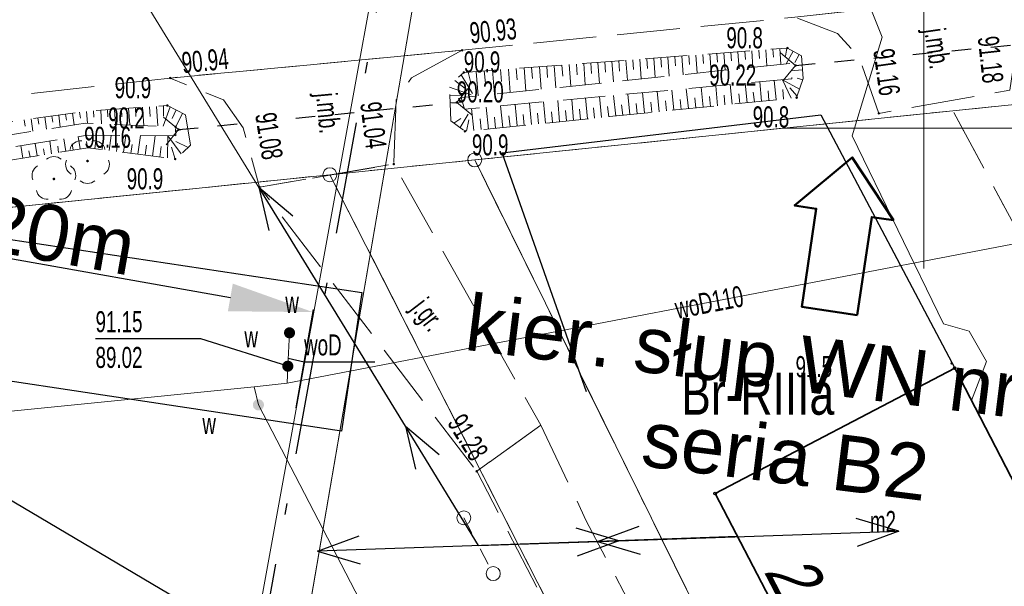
# Model space of a CAD drawing. Header units: metres. Extents: x 6524698 to 6533081, y 5883213 to 5896811.
# Tile 151 of 167: x 6526668 to 6526703, y 5895184 to 5895204. Entities that reach past the tile are written whole.
import ezdxf
from ezdxf import colors
from ezdxf.entities.mleader import LeaderData, LeaderLine
from ezdxf.enums import TextEntityAlignment as Align
from ezdxf.math import Vec2, Vec3

# ---------------------------------------------------------------- set-up
doc = ezdxf.new("R2010")
doc.units = ezdxf.units.M
doc.header["$MEASUREMENT"] = 0
for name, pattern in [('DASHDOT', [4, 2, -0.9, 0.2, -0.9]), ('mapa zasadnicza$0$1.5_0.75', [2.25, 1.5, -0.75]), ('mapa zasadnicza$0$2.25_0.75', [3, 2.25, -0.75]), ('mapa zasadnicza$0$219-1000', [0]), ('mapa zasadnicza$0$egkk-1000', [3, 2.25, -0.75]), ('mapa zasadnicza$0$egug-1000', [1.5, 0.75, -0.75]), ('mapa zasadnicza$0$otkz_1000', [1.4, 0.7, -0.7]), ('mapa zasadnicza$0$suep_nn_1000', [0]), ('mapa zasadnicza$0$suep_wn_1000', [0]), ('mapa zasadnicza$0$supp_1000', [1.25, 0.625, -0.625])]:
    doc.linetypes.add(name, pattern=pattern)
doc.layers.get('0').update_dxf_attribs({"lineweight": 0})
for name, color, linetype in [('!Pomiary odległości przewodów', 2, 'Continuous'), ('# OBMBS-9x-19xxx domiary', 5, 'Continuous'), ('mapa zasadnicza$0$000 Inne (niezydentyfikowane)', 7, 'Continuous'), ('mapa zasadnicza$0$202-punkt graniczny', 7, 'Continuous'), ('mapa zasadnicza$0$209-oznaczenie konturu klasyfikacyjnego', 7, 'Continuous'), ('mapa zasadnicza$0$217-kontur klasyfikacyjny', 7, 'Continuous'), ('mapa zasadnicza$0$218-kontur użytku gruntowego', 7, 'Continuous'), ('mapa zasadnicza$0$219-działka ewidencyjna', 7, 'Continuous'), ('mapa zasadnicza$0$238-Punkt adresowy budynku', 7, 'Continuous'), ('mapa zasadnicza$0$312-budynek ewidencyjny', 7, 'Continuous'), ('mapa zasadnicza$0$312-oznaczenie budynku ewidencyjnego-Atr117', 7, 'Continuous'), ('mapa zasadnicza$0$drzewo liściaste', 7, 'Continuous'), ('mapa zasadnicza$0$jezdnia', 7, 'Continuous'), ('mapa zasadnicza$0$jezdnia-Atr17', 7, 'Continuous'), ('mapa zasadnicza$0$ogrodzenie trwałe', 7, 'Continuous'), ('mapa zasadnicza$0$pikieta naturalna', 7, 'Continuous'), ('mapa zasadnicza$0$pikieta naturalna-Atr2', 7, 'Continuous'), ('mapa zasadnicza$0$pikieta sztuczna', 7, 'Continuous'), ('mapa zasadnicza$0$pikieta sztuczna-Atr2', 7, 'Continuous'), ('mapa zasadnicza$0$przepust', 7, 'Continuous'), ('mapa zasadnicza$0$przewód elektroenergetyczny niskiego napięcia', 7, 'Continuous'), ('mapa zasadnicza$0$przewód elektroenergetyczny wysokiego napięcia', 7, 'Continuous'), ('mapa zasadnicza$0$przewód telekomunikacyjny podziemny', 7, 'Continuous'), ('mapa zasadnicza$0$przewód wodociągowy', 7, 'Continuous'), ('mapa zasadnicza$0$przewód wodociągowy-Atr1', 7, 'Continuous'), ('mapa zasadnicza$0$Punkt budynku', 7, 'Continuous'), ('mapa zasadnicza$0$rzędna', 7, 'Continuous'), ('mapa zasadnicza$0$rzędna-Atr2', 7, 'Continuous'), ('mapa zasadnicza$0$rzędna-Atr3', 7, 'Continuous'), ('mapa zasadnicza$0$skarpa nieumocniona', 7, 'Continuous'), ('mapa zasadnicza$0$słup przewodów napowietrznych', 7, 'Continuous'), ('mapa zasadnicza$0$Wstawianie ramki sekcyjnej z opisem', 7, 'Continuous'), ('mapa zasadnicza$0$zasuwa lub zawór', 7, 'Continuous'), ('mapa zasadnicza$0$zasuwa lub zawór-Atr17', 7, 'Continuous')]:
    doc.layers.add(name, color=color, linetype=linetype)
for name, color, linetype, lineweight in [('# OBMBS-9x-19xxx __EI_opis_SN', 1, 'Continuous', 0), ('# OBMBS-9x-19xxx __EI_opis_WN słupy', 250, 'Continuous', 0), ('_trasa_os', 1, 'DASHDOT', 30), ('Sections span lengths and Marker Balls Plan', 7, 'Continuous', 0)]:
    doc.layers.add(name, color=color, linetype=linetype, lineweight=lineweight)
doc.styles.add('mapa zasadnicza$0$STANDARD', font='Working1250', dxfattribs={"width": 0.75})
doc.styles.add('PLS_View', font='arial.ttf')
doc.styles.get("Standard").update_dxf_attribs({"font": 'arial.ttf'})
doc.linetypes.add('mapa zasadnicza$0$902-1000', pattern='A,5,0,[1,ksztalty.shx,S=1,R=0,X=0,Y=0],5', length=10)
doc.dimstyles.new('ISO-25', dxfattribs={"dimtxt": 2.5, "dimasz": 2.5, "dimexe": 1.25, "dimexo": 0.625, "dimtad": 1, "dimtxsty": 'Standard', "dimcen": 2.5, "dimadec": 0, "dimazin": 0, "dimtfac": 1, "dimtmove": 0, "dimatfit": 3, "dimfxl": 1, "dimarcsym": 0})

# ---------------------------------------------------------------- blocks, each defined once
blk = doc.blocks.new('*D1262')
at = {"layer": '# OBMBS-9x-19xxx domiary', "color": 0, "linetype": 'ByBlock', "lineweight": -2}
for p, q in [((6526657.923, 5895193.518), (6526658.547, 5895197.03)), ((6526661.483, 5895196.407), (6526675.248, 5895193.962)), ((6526677.596, 5895190.024), (6526678.219, 5895193.536))]:
    blk.add_line(p, q, dxfattribs=at)
at = {"layer": '# OBMBS-9x-19xxx domiary', "color": 0}
for points in [[(6526661.571, 5895196.899), (6526661.396, 5895195.915), (6526658.529, 5895196.932)], [(6526675.161, 5895193.47), (6526675.336, 5895194.455), (6526678.202, 5895193.438)]]:
    blk.add_solid(points, dxfattribs=at)
at = {"layer": 'Defpoints', "color": 0}
for p in [(6526657.906, 5895193.419), (6526678.202, 5895193.438), (6526677.578, 5895189.926)]:
    blk.add_point(p, dxfattribs=at)
at = {"layer": '# OBMBS-9x-19xxx domiary', "color": 0, "insert": (6526669.137, 5895196.186), "char_height": 2, "attachment_point": 5, "rotation": 349.9295}
blk.add_mtext('20m', dxfattribs=at)
blk = doc.blocks.new('mapa zasadnicza$0$OP021')
at = {"linetype": 'Continuous', "lineweight": 13}
h = blk.add_hatch(color=0, dxfattribs=at)
edge = h.paths.add_edge_path()
edge.add_arc((0, 0), 0.05, 0, 360)
at = {"color": 0, "linetype": 'Continuous', "lineweight": 13}
for centre, start, end in [((0, 0.4), 49.272, 130.728), ((-0.38, 0.124), 121.308, 202.548), ((0.38, 0.124), 337.452, 58.692), ((-0.235, -0.324), 193.221, 274.871), ((0.235, -0.324), 265.129, 346.779)]:
    blk.add_arc(centre, 0.4, start, end, dxfattribs=at)
blk = doc.blocks.new('mapa zasadnicza$0$PW01')
at = {"linetype": 'Continuous', "lineweight": 13}
h = blk.add_hatch(color=0, dxfattribs=at)
edge = h.paths.add_edge_path()
edge.add_arc((0, 0), 0.045, 0, 360)
blk = doc.blocks.new('mapa zasadnicza$0$US25')
at = {"linetype": 'Continuous', "lineweight": 0}
h = blk.add_hatch(color=0, dxfattribs=at)
edge = h.paths.add_edge_path()
edge.add_arc((0, 0), 0.2, 0, 360)
blk = doc.blocks.new('mapa zasadnicza$0$SM05')
at = {"color": 0, "linetype": 'Continuous', "lineweight": 13}
blk.add_circle((0, 0), 0.25, dxfattribs=at)
blk = doc.blocks.new('mapa zasadnicza$0$SUEP1')
at = {"color": 0, "linetype": 'Continuous'}
for p, q in [((5, 0), (3.5, 0.5)), ((15, 0), (13.5, 0.5)), ((0, 0), (5, 0)), ((5, 0), (3.5, -0.5)), ((5, 0), (15, 0)), ((15, 0), (13.5, -0.5))]:
    blk.add_line(p, q, dxfattribs=at)
blk = doc.blocks.new('mapa zasadnicza$0$IB05')
at = {"color": 0, "linetype": 'Continuous', "lineweight": 13}
for q in [(0.495, 0.495), (0.495, -0.495)]:
    blk.add_line((0, 0), q, dxfattribs=at)
blk = doc.blocks.new('mapa zasadnicza$0$202')
at = {"color": 0, "linetype": 'Continuous', "lineweight": 0}
blk.add_circle((0, 0), 0.25, dxfattribs=at)
blk = doc.blocks.new('mapa zasadnicza$0$PUNKTBUD')
at = {"color": 0}
blk.add_circle((0, 0), 0.045, dxfattribs=at)

msp = doc.modelspace()

# ---------------------------------------------------------------- linework, layer by layer
at = {"layer": '!Pomiary odległości przewodów'}
msp.add_lwpolyline([(6526657.759, 5895192.43), (6526658.492, 5895197.376), (6526679.946, 5895194.133), (6526679.213, 5895189.187)], close=True, dxfattribs=at)
at = {"layer": '# OBMBS-9x-19xxx __EI_opis_WN słupy', "lineweight": 50}
msp.add_lwpolyline([(6526697.621, 5895193.335), (6526695.643, 5895193.628), (6526696.16, 5895197.124), (6526695.386, 5895197.239), (6526697.443, 5895198.956), (6526698.914, 5895196.717), (6526698.139, 5895196.832), (6526697.621, 5895193.335)], close=True, dxfattribs=at)
at = {"layer": 'mapa zasadnicza$0$000 Inne (niezydentyfikowane)', "color": 7, "linetype": 'Continuous', "lineweight": 13}
for p, q in [((6526670.37, 5895200.62), (6526670.38, 5895200.39)), ((6526670.62, 5895200.64), (6526670.65, 5895200.16)), ((6526670.86, 5895200.66), (6526670.88, 5895200.4)), ((6526671.11, 5895200.67), (6526671.15, 5895200.14)), ((6526671.36, 5895200.69), (6526671.38, 5895200.41)), ((6526671.61, 5895200.71), (6526671.66, 5895200.12)), ((6526671.86, 5895200.73), (6526671.88, 5895200.42)), ((6526672.11, 5895200.75), (6526672.16, 5895200.1)), ((6526672.36, 5895200.76), (6526672.39, 5895200.42)), ((6526672.61, 5895200.78), (6526672.66, 5895200.08)), ((6526673.1, 5895200.76), (6526672.85, 5895200.07)), ((6526672.86, 5895200.8), (6526672.86, 5895200.43)), ((6526673.32, 5895200.65), (6526673.17, 5895200.35)), ((6526667.89, 5895200.3), (6526667.92, 5895200.07)), ((6526668.14, 5895200.33), (6526668.2, 5895199.89)), ((6526668.38, 5895200.37), (6526668.41, 5895200.15)), ((6526668.63, 5895200.4), (6526668.69, 5895199.96)), ((6526668.88, 5895200.43), (6526668.91, 5895200.22)), ((6526669.13, 5895200.47), (6526669.18, 5895200.04)), ((6526669.37, 5895200.5), (6526669.4, 5895200.29)), ((6526669.62, 5895200.54), (6526669.68, 5895200.12)), ((6526669.87, 5895200.57), (6526669.9, 5895200.36)), ((6526670.12, 5895200.6), (6526670.15, 5895200.18)), ((6526673.54, 5895200.53), (6526673.29, 5895200.04)), ((6526673.73, 5895199.99), (6526673.29, 5895199.91)), ((6526669.38, 5895199.17), (6526669.31, 5895199.62)), ((6526669.89, 5895199.26), (6526669.82, 5895199.7)), ((6526670.41, 5895199.27), (6526670.47, 5895199.75)), ((6526670.92, 5895199.2), (6526670.99, 5895199.74)), ((6526671.44, 5895199.14), (6526671.52, 5895199.74)), ((6526671.95, 5895199.07), (6526672.04, 5895199.74)), ((6526672.47, 5895199), (6526672.56, 5895199.73)), ((6526673, 5895198.94), (6526673.02, 5895199.73)), ((6526673.49, 5895199.09), (6526673.02, 5895199.73)), ((6526667.84, 5895198.93), (6526667.77, 5895199.38)), ((6526668.35, 5895199.01), (6526668.28, 5895199.46)), ((6526668.61, 5895199.05), (6526668.58, 5895199.27)), ((6526668.87, 5895199.09), (6526668.8, 5895199.54)), ((6526669.12, 5895199.13), (6526669.09, 5895199.36)), ((6526669.64, 5895199.22), (6526669.6, 5895199.44)), ((6526670.15, 5895199.3), (6526670.12, 5895199.52)), ((6526670.67, 5895199.24), (6526670.7, 5895199.49)), ((6526671.18, 5895199.17), (6526671.22, 5895199.46)), ((6526671.7, 5895199.1), (6526671.74, 5895199.42)), ((6526672.21, 5895199.04), (6526672.26, 5895199.39)), ((6526672.73, 5895198.97), (6526672.78, 5895199.35)), ((6526673.28, 5895198.9), (6526673.15, 5895199.32)), ((6526673.74, 5895199.31), (6526673.3, 5895199.52)), ((6526668.1, 5895198.97), (6526668.06, 5895199.19))]:
    msp.add_line(p, q, dxfattribs=at)
at = {"layer": 'mapa zasadnicza$0$000 Inne (niezydentyfikowane)', "color": 7, "linetype": 'Continuous', "lineweight": 18, "flags": 128}
for points in [[(6526693.36, 5895202.73), (6526693.41, 5895202.12)], [(6526693.61, 5895202.75), (6526693.63, 5895202.45)], [(6526693.86, 5895202.76), (6526693.9, 5895202.17)], [(6526694.11, 5895202.78), (6526694.13, 5895202.49)], [(6526694.36, 5895202.8), (6526694.4, 5895202.23)], [(6526694.61, 5895202.82), (6526694.63, 5895202.54)], [(6526694.86, 5895202.84), (6526694.9, 5895202.28)], [(6526695.11, 5895202.86), (6526695.06, 5895202.57)], [(6526695.33, 5895202.75), (6526695.08, 5895202.3)], [(6526688.61, 5895202.37), (6526688.64, 5895202)], [(6526688.86, 5895202.39), (6526688.92, 5895201.65)], [(6526689.11, 5895202.41), (6526689.14, 5895202.04)], [(6526689.36, 5895202.43), (6526689.42, 5895201.71)], [(6526689.61, 5895202.44), (6526689.64, 5895202.09)], [(6526689.86, 5895202.46), (6526689.91, 5895201.76)], [(6526690.11, 5895202.48), (6526690.14, 5895202.13)], [(6526690.36, 5895202.5), (6526690.41, 5895201.81)], [(6526690.61, 5895202.52), (6526690.64, 5895202.18)], [(6526690.86, 5895202.54), (6526690.91, 5895201.86)], [(6526691.11, 5895202.56), (6526691.14, 5895202.22)], [(6526691.36, 5895202.58), (6526691.41, 5895201.91)], [(6526691.61, 5895202.59), (6526691.64, 5895202.27)], [(6526691.86, 5895202.61), (6526691.91, 5895201.97)], [(6526692.11, 5895202.63), (6526692.13, 5895202.31)], [(6526692.36, 5895202.65), (6526692.41, 5895202.02)], [(6526692.61, 5895202.67), (6526692.63, 5895202.36)], [(6526692.86, 5895202.69), (6526692.91, 5895202.07)], [(6526693.11, 5895202.71), (6526693.13, 5895202.4)], [(6526695.55, 5895202.63), (6526695.4, 5895202.35)], [(6526684.02, 5895202.02), (6526684.09, 5895201.15)], [(6526684.31, 5895202.05), (6526684.35, 5895201.61)], [(6526684.6, 5895202.07), (6526684.67, 5895201.21)], [(6526684.89, 5895202.09), (6526684.92, 5895201.67)], [(6526685.17, 5895202.11), (6526685.23, 5895201.27)], [(6526685.45, 5895202.13), (6526685.48, 5895201.72)], [(6526685.73, 5895202.15), (6526685.79, 5895201.33)], [(6526686, 5895202.17), (6526686.03, 5895201.77)], [(6526686.28, 5895202.19), (6526686.34, 5895201.39)], [(6526686.54, 5895202.21), (6526686.57, 5895201.81)], [(6526686.81, 5895202.23), (6526686.87, 5895201.44)], [(6526687.08, 5895202.25), (6526687.11, 5895201.86)], [(6526687.34, 5895202.27), (6526687.4, 5895201.5)], [(6526687.6, 5895202.29), (6526687.63, 5895201.91)], [(6526687.86, 5895202.31), (6526687.91, 5895201.55)], [(6526688.11, 5895202.33), (6526688.14, 5895201.95)], [(6526688.36, 5895202.35), (6526688.42, 5895201.6)], [(6526695.67, 5895202.08), (6526695.25, 5895202.05)], [(6526683.26, 5895201.7), (6526683.63, 5895201.42)], [(6526683.49, 5895201.91), (6526683.89, 5895201.24)], [(6526683.73, 5895202), (6526683.84, 5895201.57)], [(6526694.73, 5895201.02), (6526694.66, 5895201.7)], [(6526695.56, 5895201.39), (6526694.95, 5895201.73)], [(6526695.26, 5895201.07), (6526694.95, 5895201.73)], [(6526695.68, 5895201.73), (6526695.48, 5895201.78)], [(6526683.07, 5895201.47), (6526683.84, 5895201.19)], [(6526690.55, 5895200.59), (6526690.48, 5895201.32)], [(6526691.07, 5895200.65), (6526691, 5895201.36)], [(6526691.6, 5895200.7), (6526691.52, 5895201.41)], [(6526692.12, 5895200.75), (6526692.05, 5895201.46)], [(6526692.64, 5895200.8), (6526692.57, 5895201.51)], [(6526693.16, 5895200.86), (6526693.09, 5895201.56)], [(6526693.69, 5895200.91), (6526693.62, 5895201.61)], [(6526694.21, 5895200.96), (6526694.14, 5895201.65)], [(6526694.47, 5895200.99), (6526694.44, 5895201.33)], [(6526694.99, 5895201.04), (6526694.96, 5895201.38)], [(6526695.48, 5895201.14), (6526695.21, 5895201.44)], [(6526683.08, 5895201.18), (6526683.54, 5895201.16)], [(6526687, 5895200.23), (6526686.93, 5895200.99)], [(6526687.5, 5895200.28), (6526687.43, 5895201.03)], [(6526688, 5895200.33), (6526687.92, 5895201.08)], [(6526688.5, 5895200.38), (6526688.42, 5895201.13)], [(6526689, 5895200.43), (6526688.92, 5895201.17)], [(6526689.51, 5895200.49), (6526689.43, 5895201.22)], [(6526690.03, 5895200.54), (6526689.96, 5895201.27)], [(6526690.81, 5895200.62), (6526690.78, 5895200.98)], [(6526691.34, 5895200.67), (6526691.3, 5895201.03)], [(6526691.86, 5895200.72), (6526691.82, 5895201.08)], [(6526692.38, 5895200.78), (6526692.35, 5895201.13)], [(6526692.9, 5895200.83), (6526692.87, 5895201.18)], [(6526693.43, 5895200.88), (6526693.39, 5895201.23)], [(6526693.95, 5895200.94), (6526693.91, 5895201.28)], [(6526683.09, 5895200.91), (6526683.53, 5895200.93)], [(6526683.94, 5895199.92), (6526683.86, 5895200.7)], [(6526684.46, 5895199.97), (6526684.38, 5895200.75)], [(6526684.97, 5895200.03), (6526684.89, 5895200.8)], [(6526685.48, 5895200.08), (6526685.41, 5895200.85)], [(6526685.99, 5895200.13), (6526685.92, 5895200.89)], [(6526686.5, 5895200.18), (6526686.42, 5895200.94)], [(6526687.25, 5895200.26), (6526687.21, 5895200.63)], [(6526687.75, 5895200.31), (6526687.71, 5895200.68)], [(6526688.25, 5895200.36), (6526688.21, 5895200.73)], [(6526688.75, 5895200.41), (6526688.71, 5895200.78)], [(6526689.25, 5895200.46), (6526689.21, 5895200.83)], [(6526689.77, 5895200.51), (6526689.73, 5895200.88)], [(6526690.29, 5895200.57), (6526690.25, 5895200.93)], [(6526683.23, 5895200.18), (6526683.47, 5895200.35)], [(6526683.45, 5895200.02), (6526683.73, 5895200.5)], [(6526683.68, 5895199.9), (6526683.76, 5895200.3)], [(6526684.2, 5895199.95), (6526684.16, 5895200.34)], [(6526684.71, 5895200), (6526684.67, 5895200.39)], [(6526685.23, 5895200.05), (6526685.19, 5895200.44)], [(6526685.74, 5895200.1), (6526685.7, 5895200.49)], [(6526686.25, 5895200.16), (6526686.21, 5895200.54)], [(6526686.75, 5895200.21), (6526686.71, 5895200.59)]]:
    msp.add_lwpolyline(points, dxfattribs=at)
at = {"layer": 'mapa zasadnicza$0$217-kontur klasyfikacyjny', "color": 92, "linetype": 'mapa zasadnicza$0$egkk-1000', "lineweight": 18, "flags": 128}
for points in [[(6526732.363, 5895203.827), (6526701.03, 5895200.62)], [(6526701.03, 5895200.62), (6526683.97, 5895198.87)], [(6526678.8, 5895198.34), (6526649.03, 5895195.3)]]:
    msp.add_lwpolyline(points, dxfattribs=at)
at = {"layer": 'mapa zasadnicza$0$218-kontur użytku gruntowego', "color": 3, "linetype": 'mapa zasadnicza$0$egug-1000', "lineweight": 18, "flags": 128}
for points in [[(6526732.363, 5895203.827), (6526701.03, 5895200.62)], [(6526701.03, 5895200.62), (6526683.97, 5895198.87)], [(6526683.97, 5895198.87), (6526678.8, 5895198.34)], [(6526649.03, 5895195.3), (6526678.8, 5895198.34)]]:
    msp.add_lwpolyline(points, dxfattribs=at)
at = {"layer": 'mapa zasadnicza$0$219-działka ewidencyjna', "color": 7, "linetype": 'mapa zasadnicza$0$219-1000', "lineweight": 18, "flags": 128}
for points in [[(6526732.363, 5895203.826), (6526683.97, 5895198.87)], [(6526683.97, 5895198.87), (6526678.8, 5895198.34)], [(6526678.8, 5895198.34), (6526649.03, 5895195.3)]]:
    msp.add_lwpolyline(points, dxfattribs=at)
at = {"layer": 'mapa zasadnicza$0$jezdnia', "color": 7, "linetype": 'mapa zasadnicza$0$2.25_0.75', "lineweight": 18, "flags": 128}
msp.add_lwpolyline([(6526733.065, 5895207.891), (6526705.36, 5895205.06), (6526695.4, 5895203.96), (6526683.52, 5895202.78), (6526673.1, 5895201.79), (6526653.77, 5895199.65), (6526629.714, 5895196.997)], dxfattribs=at)
for points in [[(6526705.36, 5895205.06), (6526704.11, 5895204.36), (6526703.36, 5895203.34), (6526703.07, 5895201.36), (6526698.39, 5895200.53), (6526697.69, 5895202.53), (6526696.92, 5895203.38), (6526695.4, 5895203.96)], [(6526683.52, 5895202.78), (6526681.71, 5895201.8), (6526681.17, 5895201.01), (6526681.08, 5895198.72), (6526676.29, 5895197.9), (6526675.7, 5895200.01), (6526675, 5895201.01), (6526673.1, 5895201.79)]]:
    msp.add_lwpolyline(points, close=True, dxfattribs=at)
at = {"layer": 'mapa zasadnicza$0$przepust', "color": 7, "linetype": 'mapa zasadnicza$0$otkz_1000', "lineweight": 25, "flags": 128}
for points in [[(6526695.42, 5895202.24), (6526705.32, 5895203.17)], [(6526673.4, 5895199.95), (6526683.33, 5895200.92)]]:
    msp.add_lwpolyline(points, dxfattribs=at)
at = {"layer": 'mapa zasadnicza$0$skarpa nieumocniona', "color": 7, "linetype": 'mapa zasadnicza$0$1.5_0.75', "lineweight": 18, "flags": 128}
for points in [[(6526695.63, 5895202.58), (6526695.69, 5895201.77), (6526695.46, 5895201.09), (6526683.62, 5895199.89), (6526683.12, 5895200.26), (6526683.07, 5895201.53), (6526683.58, 5895201.99), (6526695.13, 5895202.86)], [(6526695.63, 5895202.58), (6526695.69, 5895201.77), (6526695.46, 5895201.09), (6526683.62, 5895199.89), (6526683.12, 5895200.26), (6526683.07, 5895201.53), (6526683.58, 5895201.99), (6526695.13, 5895202.86)], [(6526695.21, 5895202.31), (6526683.49, 5895201.09), (6526683.6, 5895200.68), (6526695.29, 5895201.76)], [(6526695.21, 5895202.31), (6526683.49, 5895201.09), (6526683.6, 5895200.68), (6526695.29, 5895201.76)], [(6526673.65, 5895200.48), (6526673.83, 5895199.39), (6526673.28, 5895198.9), (6526670.16, 5895199.3), (6526654.4, 5895196.77), (6526629.19, 5895193.97), (6526629.29, 5895194.54), (6526654.27, 5895197.24), (6526670.14, 5895199.75), (6526673.3, 5895199.73), (6526673.29, 5895200.05), (6526670.07, 5895200.18), (6526654.21, 5895197.7), (6526629.37, 5895195), (6526629.48, 5895195.63), (6526654.19, 5895198.42), (6526670.09, 5895200.6), (6526673, 5895200.81)], [(6526673.65, 5895200.48), (6526673.83, 5895199.39), (6526673.28, 5895198.9), (6526670.16, 5895199.3), (6526654.4, 5895196.77), (6526629.19, 5895193.97), (6526629.29, 5895194.54), (6526654.27, 5895197.24), (6526670.14, 5895199.75), (6526673.3, 5895199.73), (6526673.29, 5895200.05), (6526670.07, 5895200.18), (6526654.21, 5895197.7), (6526629.37, 5895195), (6526629.48, 5895195.63), (6526654.19, 5895198.42), (6526670.09, 5895200.6), (6526673, 5895200.81)]]:
    msp.add_lwpolyline(points, close=True, dxfattribs=at)
at = {"layer": 'mapa zasadnicza$0$Wstawianie ramki sekcyjnej z opisem', "color": 7, "linetype": 'Continuous', "lineweight": 13, "flags": 128}
for points in [[(6526700, 5895195), (6526700, 5895205)], [(6526695, 5895200), (6526705, 5895200)]]:
    msp.add_lwpolyline(points, dxfattribs=at)

# ---------------------------------------------------------------- block references
at = {"layer": 'mapa zasadnicza$0$202-punkt graniczny', "color": 7, "linetype": 'Continuous', "lineweight": 18}
for p in [(6526683.97, 5895198.87), (6526678.8, 5895198.34)]:
    msp.add_blockref('mapa zasadnicza$0$202', p, dxfattribs=at)
at = {"layer": 'mapa zasadnicza$0$drzewo liściaste', "color": 94, "linetype": 'Continuous', "lineweight": 18, "rotation": 179.999}
msp.add_blockref('mapa zasadnicza$0$OP021', (6526670.15, 5895198.83), dxfattribs=at)
at = {"layer": 'mapa zasadnicza$0$drzewo liściaste', "color": 94, "linetype": 'Continuous', "lineweight": 18}
msp.add_blockref('mapa zasadnicza$0$OP021', (6526668.95, 5895198.19), dxfattribs=at)
at = {"layer": 'mapa zasadnicza$0$pikieta naturalna', "color": 7, "linetype": 'Continuous', "lineweight": 13}
for p in [(6526695.13, 5895202.86), (6526683.58, 5895201.99), (6526695.46, 5895201.09), (6526673, 5895200.81), (6526673.29, 5895200.05), (6526683.62, 5895199.89), (6526673.28, 5895198.9)]:
    msp.add_blockref('mapa zasadnicza$0$PW01', p, dxfattribs=at)
at = {"layer": 'mapa zasadnicza$0$pikieta sztuczna', "color": 7, "linetype": 'Continuous', "lineweight": 13}
for p in [(6526683.52, 5895202.78), (6526695.42, 5895202.24), (6526673.1, 5895201.79), (6526683.33, 5895200.92), (6526698.39, 5895200.53), (6526673.4, 5895199.95), (6526681.08, 5895198.72), (6526676.29, 5895197.9)]:
    msp.add_blockref('mapa zasadnicza$0$PW01', p, dxfattribs=at)
at = {"layer": 'mapa zasadnicza$0$przepust', "color": 7, "linetype": 'Continuous', "lineweight": 25}
for p, rotation in [((6526695.42, 5895202.24), 185.3669999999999), ((6526683.33, 5895200.92), 5.579000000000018), ((6526673.4, 5895199.95), 185.579)]:
    msp.add_blockref('mapa zasadnicza$0$IB05', p, dxfattribs=dict(at, rotation=rotation))

# ---------------------------------------------------------------- texts
at = {"layer": '# OBMBS-9x-19xxx __EI_opis_WN słupy', "insert": (6526683.407, 5895194.136), "char_height": 2, "width": 24.55803, "attachment_point": 1, "rotation": 352.9248, "style": 'PLS_View'}
msp.add_mtext('\\pxqc;kier. słup WN nr 87 seria B2', dxfattribs=at)
at = {"layer": 'mapa zasadnicza$0$jezdnia-Atr17', "color": 7, "style": 'mapa zasadnicza$0$STANDARD', "width": 0.667}
for s, rotation, p in [('j.mb.', 278.063, (6526700.01, 5895203.51)), ('j.mb.', 275.231, (6526678.3, 5895201.23)), ('j.gr.', 307.39, (6526681.67, 5895193.57))]:
    msp.add_text(s, height=0.75, rotation=rotation, dxfattribs=at).set_placement(p)
at = {"layer": 'mapa zasadnicza$0$pikieta naturalna-Atr2', "color": 7, "style": 'mapa zasadnicza$0$STANDARD', "width": 0.667}
for s, p in [('90.8', (6526692.95, 5895202.85)), ('90.9', (6526683.58, 5895201.99)), ('90.9', (6526671.12, 5895201.07)), ('90.2', (6526670.89, 5895199.99)), ('90.8', (6526693.89, 5895200.03)), ('90.9', (6526683.87, 5895199.03)), ('90.9', (6526671.55, 5895197.82))]:
    msp.add_text(s, height=0.75, dxfattribs=at).set_placement(p)
at = {"layer": 'mapa zasadnicza$0$pikieta sztuczna-Atr2', "color": 7, "style": 'mapa zasadnicza$0$STANDARD', "width": 0.667}
for s, rotation, p in [('90.93', 5.672, (6526683.83, 5895203.02)), ('91.18', 276.234, (6526701.92, 5895203.24)), ('90.94', 5.427, (6526673.55, 5895201.96)), ('91.16', 277.895, (6526698.19, 5895202.78)), ('91.04', 277.125, (6526679.88, 5895200.89)), ('91.08', 278.973, (6526676.13, 5895200.49))]:
    msp.add_text(s, height=0.75, rotation=rotation, dxfattribs=at).set_placement(p)
for s, p in [('90.22', (6526692.34, 5895201.52)), ('90.20', (6526683.33, 5895200.92)), ('90.16', (6526670.03, 5895199.3))]:
    msp.add_text(s, height=0.75, dxfattribs=at).set_placement(p)
at = {"layer": 'mapa zasadnicza$0$przewód wodociągowy-Atr1', "color": 5, "style": 'mapa zasadnicza$0$STANDARD', "width": 0.667}
msp.add_text('woD110', height=0.75, rotation=10.829, dxfattribs=at).set_placement((6526691.13, 5895193.562), align=Align.MIDDLE_LEFT)
at = {"layer": 'mapa zasadnicza$0$rzędna-Atr2', "color": 5, "style": 'mapa zasadnicza$0$STANDARD', "width": 0.667}
msp.add_text('91.15', height=0.75, dxfattribs=at).set_placement((6526670.438, 5895192.498), align=Align.BOTTOM_LEFT)
at = {"layer": 'mapa zasadnicza$0$zasuwa lub zawór-Atr17', "color": 5, "style": 'mapa zasadnicza$0$STANDARD', "width": 0.667}
msp.add_text('w', height=0.75, dxfattribs=at).set_placement((6526677.21, 5895193.41))

# ---------------------------------------------------------------- dimensions: what is measured, and where the dimension line sits
at = {"layer": '# OBMBS-9x-19xxx domiary', "color": 5, "linetype": 'ByBlock'}
dim = msp.add_linear_dim(base=(6526678.202, 5895193.438), p1=(6526657.906, 5895193.419), p2=(6526677.578, 5895189.926), angle=349.9295, dimstyle='ISO-25', override={"dimtxt": 2, "dimasz": 3, "dimexe": 0.1, "dimexo": 0.1, "dimgap": 0.1, "dimdec": 0, "dimpost": 'm', "dimtxsty": 'Standard'}, dxfattribs=at)
dim.commit()
dim.dimension.update_dxf_attribs({"geometry": '*D1262', "text_midpoint": (6526668.941, 5895195.083), "dimtype": 161})

# ---------------------------------------------------------------- next in the draw order: leaders
at = {"layer": '# OBMBS-9x-19xxx __EI_opis_SN', "linetype": 'ByBlock'}
ml = msp.add_multileader_mtext('Standard', dxfattribs=at)
ml.set_content('\\pxql;{\\fISOCPEUR|b1|i0|c238|p34;proj.\\A1; słup SN-15kV nr 17\\P\\H0.85x;typu Kgr-13,5/E25\\P+rozł. RN III-24/4 nr....\\P+ogr. ASM-18N/10\\P+proj. podejście kablowe\\P+zaciski z rożkiem do uziemiaczy przenośnych SEW+SP}', color=256, style='PLS_View')
ml.set_leader_properties()
ml.build(insert=Vec2(0, 0))
ml.multileader.update_dxf_attribs({"text_left_attachment_type": 6, "text_right_attachment_type": 6, "dogleg_length": 0.36, "arrow_head_size": 3})
ctx = ml.context
ctx.base_point, ctx.char_height, ctx.arrow_head_size, ctx.landing_gap_size, ctx.plane_origin = Vec3(6526692.422, 5895172.174), 2, 3, 0.5, Vec3(6526448.618, 5895220.905)
ctx.left_attachment, ctx.right_attachment = 6, 6
notes = []
notes.append((ctx, [(0, (1, 1, 0), (6526692.062, 5895172.174), (1, 0), 0.36, [(0, [(6526657.739, 5895192.442)], 0, [])])]))
ctx.mtext.insert, ctx.mtext.width, ctx.mtext.flow_direction = Vec3(6526692.922, 5895174.668), 58.75805, 5
ctx.mtext.has_bg_fill, ctx.mtext.bg_color, ctx.mtext.bg_scale_factor, ctx.mtext.bg_transparency, ctx.mtext.use_window_bg_color = 1, -1073741824, 1.5, 0, 1
for ctx, leaders in notes:
    for number, flags, end, landing, length, lines in leaders:
        leader = LeaderData()
        leader.index, (leader.has_last_leader_line, leader.has_dogleg_vector, leader.attachment_direction) = number, flags
        leader.last_leader_point, leader.dogleg_vector, leader.dogleg_length = Vec3(end), Vec3(landing), length
        for number, points, colour, breaks in lines:
            line = LeaderLine()
            line.index, line.vertices, line.color, line.breaks = number, Vec3.list(points), colors.encode_raw_color(colour), breaks
            leader.lines.append(line)
        ctx.leaders.append(leader)

# ---------------------------------------------------------------- next in the draw order: linework, layer by layer
at = {"layer": '_trasa_os', "linetype": 'DASHDOT', "ltscale": 2}
msp.add_lwpolyline([(6528589.986, 5891744.689), (6528580.198, 5892007.978), (6528365.87, 5892211.536), (6528143.159, 5892378.558), (6527920.541, 5892545.59), (6527693.967, 5892715.374), (6527530.815, 5892837.971), (6527304.639, 5893007.458), (6527095.026, 5893164.924), (6526808.543, 5893379.811), (6526773.046, 5893625.004), (6526837.186, 5893856.22), (6526918.697, 5894149.866), (6527004.557, 5894459.054), (6526829.193, 5894634.492), (6526625.033, 5894855.653), (6526658.914, 5895086.074), (6526701.409, 5895318.796), (6526680.866, 5895666.414), (6526660.166, 5896015.549), (6526639.565, 5896364.931), (6526621.438, 5896669.322), (6526632.668, 5896724.885)], dxfattribs=at)
at = {"layer": 'mapa zasadnicza$0$217-kontur klasyfikacyjny', "color": 92, "linetype": 'mapa zasadnicza$0$egkk-1000', "lineweight": 18, "flags": 128}
for points in [[(6526722.09, 5895161.62), (6526701.03, 5895200.62)], [(6526683.97, 5895198.87), (6526705.96, 5895154.29)], [(6526718.133, 5895121.162), (6526678.8, 5895198.34)]]:
    msp.add_lwpolyline(points, dxfattribs=at)
at = {"layer": 'mapa zasadnicza$0$218-kontur użytku gruntowego', "color": 3, "linetype": 'mapa zasadnicza$0$egug-1000', "lineweight": 18, "flags": 128}
for points in [[(6526722.09, 5895161.62), (6526701.03, 5895200.62)], [(6526705.96, 5895154.29), (6526683.97, 5895198.87)], [(6526678.8, 5895198.34), (6526718.133, 5895121.162)]]:
    msp.add_lwpolyline(points, dxfattribs=at)
at = {"layer": 'mapa zasadnicza$0$219-działka ewidencyjna', "color": 7, "linetype": 'mapa zasadnicza$0$219-1000', "lineweight": 18, "flags": 128}
for points in [[(6526719.208, 5895127.423), (6526683.97, 5895198.87)], [(6526718.133, 5895121.162), (6526678.8, 5895198.34)]]:
    msp.add_lwpolyline(points, dxfattribs=at)
at = {"layer": 'mapa zasadnicza$0$312-budynek ewidencyjny', "color": 7, "linetype": 'Continuous', "lineweight": 35, "flags": 128}
for points in [[(6526692.55, 5895186.97), (6526701.1, 5895191.44)], [(6526701.1, 5895191.44), (6526705.28, 5895183.36)], [(6526696.76, 5895178.88), (6526692.55, 5895186.97)]]:
    msp.add_lwpolyline(points, dxfattribs=at)
at = {"layer": 'mapa zasadnicza$0$jezdnia', "color": 7, "linetype": 'mapa zasadnicza$0$2.25_0.75', "lineweight": 18, "flags": 128}
for points in [[(6526686.33, 5895189.4), (6526684.04, 5895187.76), (6526676.29, 5895197.9), (6526681.08, 5895198.72)], [(6526686.33, 5895189.4), (6526687.94, 5895186.02), (6526691.84, 5895178.62), (6526701.73, 5895159.38), (6526716.53, 5895131.36), (6526702.33, 5895151.9), (6526696.61, 5895163.28), (6526687.35, 5895181.39), (6526684.04, 5895187.76)]]:
    msp.add_lwpolyline(points, close=True, dxfattribs=at)
at = {"layer": 'mapa zasadnicza$0$ogrodzenie trwałe', "color": 7, "linetype": 'mapa zasadnicza$0$902-1000', "lineweight": 25, "flags": 128}
msp.add_lwpolyline([(6526687.96, 5895190.6), (6526684.95, 5895199.12), (6526696.32, 5895200.48), (6526701.1, 5895191.44)], dxfattribs=at)
at = {"layer": 'mapa zasadnicza$0$przewód elektroenergetyczny niskiego napięcia', "color": 1, "linetype": 'mapa zasadnicza$0$suep_nn_1000', "lineweight": 18, "flags": 128}
for points in [[(6526668.29, 5895210.88), (6526684.11, 5895185.11)], [(6526684.11, 5895185.11), (6526668.29, 5895210.88)], [(6526693.35, 5895185.43), (6526684.11, 5895185.11)]]:
    msp.add_lwpolyline(points, dxfattribs=at)
at = {"layer": 'mapa zasadnicza$0$przewód elektroenergetyczny wysokiego napięcia', "color": 1, "linetype": 'mapa zasadnicza$0$suep_wn_1000', "lineweight": 18, "flags": 128}
msp.add_lwpolyline([(6526701.25, 5895319.87), (6526658.75, 5895086.57)], dxfattribs=at)
at = {"layer": 'mapa zasadnicza$0$przewód telekomunikacyjny podziemny', "color": 30, "linetype": 'Continuous', "lineweight": 18, "flags": 128}
msp.add_lwpolyline([(6526701.7, 5895190.29), (6526702.24, 5895191.68), (6526701.62, 5895192.76), (6526700.7, 5895193.02), (6526697.44, 5895199.73), (6526698.51, 5895203.25), (6526695.27, 5895211.36)], dxfattribs=at)
at = {"layer": 'mapa zasadnicza$0$przewód wodociągowy', "color": 5, "linetype": 'Continuous', "lineweight": 18, "flags": 128}
for points in [[(6526731.339, 5895197.896), (6526721.39, 5895197.82), (6526703.72, 5895195.97), (6526677.27, 5895190.91)], [(6526677.27, 5895190.91), (6526677.3, 5895191.51), (6526677.36, 5895192.7)], [(6526677.27, 5895190.91), (6526676.1, 5895190.77), (6526657.09, 5895188.87), (6526627.803, 5895185.899)], [(6526676.1, 5895190.77), (6526676.25, 5895190.13), (6526684.3, 5895174.64), (6526696.43, 5895179.52)]]:
    msp.add_lwpolyline(points, dxfattribs=at)
at = {"layer": 'mapa zasadnicza$0$przewód wodociągowy-Atr1', "color": 5, "flags": 128}
msp.add_lwpolyline([(6526677.31, 5895191.8), (6526677.88, 5895191.66), (6526680.408, 5895191.66)], dxfattribs=at)
at = {"layer": 'mapa zasadnicza$0$rzędna-Atr2', "color": 7, "flags": 128}
msp.add_lwpolyline([(6526677.3, 5895191.51), (6526674.19, 5895192.49), (6526670.438, 5895192.49)], dxfattribs=at)
at = {"layer": 'mapa zasadnicza$0$słup przewodów napowietrznych', "color": 7, "linetype": 'mapa zasadnicza$0$supp_1000', "lineweight": 18, "flags": 128}
msp.add_lwpolyline([(6526683.58, 5895186.1), (6526684.63, 5895184.11)], dxfattribs=at)
at = {"layer": 'Sections span lengths and Marker Balls Plan', "color": 1, "flags": 128}
for points in [[(6528587.188, 5891744.577), (6528577.92, 5892006.949), (6528364.256, 5892209.626), (6528141.479, 5892376.318), (6527918.861, 5892543.35), (6527692.286, 5892713.134), (6527529.134, 5892835.731), (6527302.959, 5893005.217), (6527093.345, 5893162.685), (6526805.533, 5893378.025), (6526770.052, 5893625.195), (6526834.488, 5893856.969), (6526921.106, 5894149.197), (6527002.139, 5894458.418), (6526827.029, 5894632.413), (6526621.689, 5894854.62), (6526661.381, 5895085.668), (6526701.409, 5895318.796), (6526678.071, 5895666.249), (6526657.371, 5896015.383), (6526636.77, 5896364.766), (6526617.947, 5896669.567), (6526630.708, 5896725.281)], [(6528593.583, 5891744.832), (6528583.388, 5892009.419), (6528368, 5892214.057), (6528145.319, 5892381.438), (6527922.701, 5892548.47), (6527696.127, 5892718.253), (6527532.976, 5892840.85), (6527306.799, 5893010.338), (6527097.187, 5893167.803), (6526810.693, 5893381.087), (6526776.04, 5893624.814), (6526840.655, 5893855.257), (6526921.106, 5894149.197), (6527007.942, 5894459.944), (6526831.356, 5894636.57), (6526627.422, 5894856.391), (6526661.381, 5895085.668), (6526701.409, 5895318.795), (6526684.46, 5895666.627), (6526663.76, 5896015.761), (6526643.159, 5896365.143), (6526623.932, 5896669.147), (6526634.628, 5896724.489)]]:
    msp.add_lwpolyline(points, dxfattribs=at)

# ---------------------------------------------------------------- next in the draw order: block references
at = {"layer": 'mapa zasadnicza$0$pikieta naturalna', "color": 7, "linetype": 'Continuous', "lineweight": 13}
msp.add_blockref('mapa zasadnicza$0$PW01', (6526700.99, 5895191.61), dxfattribs=at)
at = {"layer": 'mapa zasadnicza$0$pikieta sztuczna', "color": 7, "linetype": 'Continuous', "lineweight": 13}
msp.add_blockref('mapa zasadnicza$0$PW01', (6526684.04, 5895187.76), dxfattribs=at)
at = {"layer": 'mapa zasadnicza$0$przewód elektroenergetyczny niskiego napięcia', "color": 1, "linetype": 'Continuous', "lineweight": 18}
for p, rotation in [((6526684.11, 5895185.11), 121.545), ((6526693.35, 5895185.43), 181.9829999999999), ((6526684.11, 5895185.11), 1.983)]:
    msp.add_blockref('mapa zasadnicza$0$SUEP1', p, dxfattribs=dict(at, rotation=rotation))
at = {"layer": 'mapa zasadnicza$0$Punkt budynku', "color": 5, "linetype": 'Continuous', "lineweight": 13}
for p in [(6526701.1, 5895191.44), (6526692.55, 5895186.97)]:
    msp.add_blockref('mapa zasadnicza$0$PUNKTBUD', p, dxfattribs=at)
at = {"layer": 'mapa zasadnicza$0$rzędna', "color": 5, "linetype": 'Continuous', "lineweight": 18, "rotation": 268.181}
msp.add_blockref('mapa zasadnicza$0$PW01', (6526677.3, 5895191.51), dxfattribs=at)
at = {"layer": 'mapa zasadnicza$0$słup przewodów napowietrznych', "color": 7, "linetype": 'Continuous', "lineweight": 18}
for p in [(6526683.58, 5895186.1), (6526684.63, 5895184.11)]:
    msp.add_blockref('mapa zasadnicza$0$SM05', p, dxfattribs=at)
at = {"layer": 'mapa zasadnicza$0$zasuwa lub zawór', "color": 5, "linetype": 'Continuous', "lineweight": 18}
for p, rotation in [((6526677.36, 5895192.7), 267.532), ((6526677.3, 5895191.51), 268.181), ((6526676.25, 5895190.13), 298.266)]:
    msp.add_blockref('mapa zasadnicza$0$US25', p, dxfattribs=dict(at, rotation=rotation))

# ---------------------------------------------------------------- next in the draw order: texts
at = {"layer": 'mapa zasadnicza$0$209-oznaczenie konturu klasyfikacyjnego', "color": 3, "linetype": 'Continuous', "lineweight": 18, "style": 'mapa zasadnicza$0$STANDARD', "width": 0.79}
msp.add_text('Br-RIIIa', height=1.5, dxfattribs=at).set_placement((6526691.34, 5895189.78))
at = {"layer": 'mapa zasadnicza$0$238-Punkt adresowy budynku', "color": 7, "linetype": 'Continuous', "lineweight": 18, "style": 'mapa zasadnicza$0$STANDARD', "oblique": 15, "width": 0.79}
msp.add_text('24', height=1.8, rotation=297.496, dxfattribs=at).set_placement((6526694.76, 5895183.26), align=Align.CENTER)
at = {"layer": 'mapa zasadnicza$0$312-oznaczenie budynku ewidencyjnego-Atr117', "color": 7, "style": 'mapa zasadnicza$0$STANDARD', "width": 0.667}
msp.add_text('m2', height=0.75, dxfattribs=at).set_placement((6526698.54, 5895185.97), align=Align.MIDDLE_CENTER)
at = {"layer": 'mapa zasadnicza$0$pikieta naturalna-Atr2', "color": 7, "style": 'mapa zasadnicza$0$STANDARD', "width": 0.667}
msp.add_text('91.5', height=0.75, dxfattribs=at).set_placement((6526695.42, 5895191.12))
at = {"layer": 'mapa zasadnicza$0$pikieta sztuczna-Atr2', "color": 7, "style": 'mapa zasadnicza$0$STANDARD', "width": 0.667}
msp.add_text('91.28', height=0.75, rotation=301.82, dxfattribs=at).set_placement((6526682.97, 5895189.49))
at = {"layer": 'mapa zasadnicza$0$przewód wodociągowy-Atr1', "color": 5, "style": 'mapa zasadnicza$0$STANDARD', "width": 0.667}
msp.add_text('woD', height=0.75, dxfattribs=at).set_placement((6526677.88, 5895191.668), align=Align.BOTTOM_LEFT)
at = {"layer": 'mapa zasadnicza$0$rzędna-Atr3', "color": 5, "style": 'mapa zasadnicza$0$STANDARD', "width": 0.667}
msp.add_text('89.02', height=0.75, dxfattribs=at).set_placement((6526670.438, 5895191.223), align=Align.BOTTOM_LEFT)
at = {"layer": 'mapa zasadnicza$0$zasuwa lub zawór-Atr17', "color": 5, "style": 'mapa zasadnicza$0$STANDARD', "width": 0.667}
for p in [(6526675.75, 5895192.18), (6526674.25, 5895189.09)]:
    msp.add_text('w', height=0.75, dxfattribs=at).set_placement(p)

doc.saveas('drawing.dxf')
